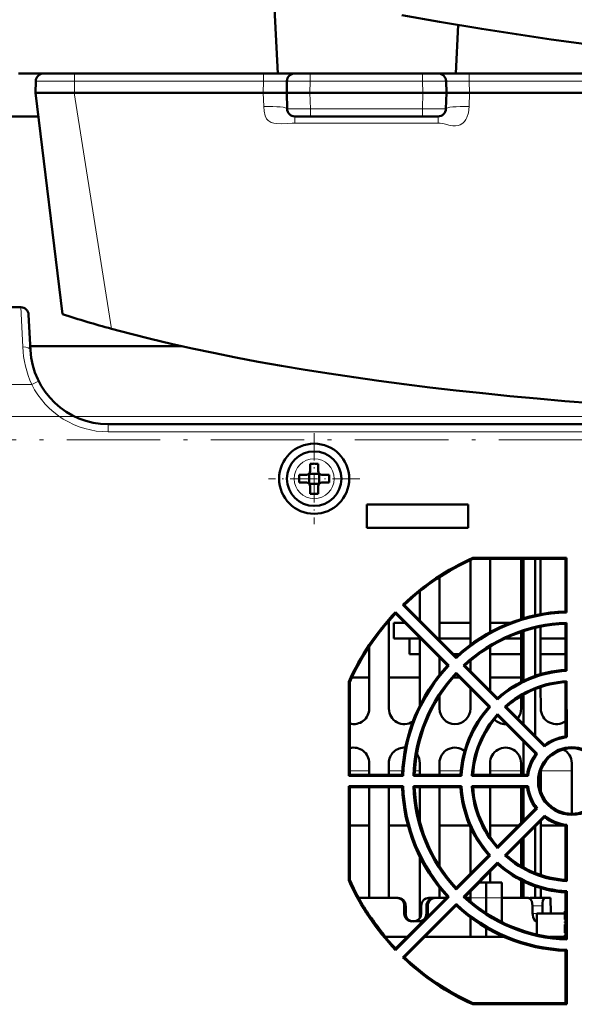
# Model space of a CAD drawing. Extents: x -2065 to 2446, y -2159 to 856.
# Tile 3 of 57: x -222 to -151, y -1871 to -1745. Entities that reach past the tile are written whole.
import ezdxf

# ---------------------------------------------------------------- set-up
doc = ezdxf.new("R2010")
doc.units = 0
doc.linetypes.add('DASHDOT', pattern=[18.5, 12, -3, 0.5, -3])

msp = doc.modelspace()

# ---------------------------------------------------------------- linework, layer by layer
at = {"color": 7, "lineweight": 50}
for p, q in [((-189.92, -1740.19), (-189.31, -1751.71)), ((-166.15, -1745.48), (-166.47, -1751.71)), ((-189.31, -1751.71), (-222.61, -1751.71)), ((-166.47, -1751.71), (-189.31, -1751.71)), ((-40.4, -1751.71), (-166.47, -1751.71)), ((-220.39, -1752.69), (-220.43, -1754.21)), ((-188.18, -1754.21), (-188.14, -1752.69)), ((-167.68, -1754.21), (-167.72, -1752.69)), ((-220.43, -1754.21), (-215.45, -1754.21)), ((-216.95, -1782.6), (-220.43, -1754.21)), ((-215.45, -1754.21), (-215.44, -1754.21)), ((-215.44, -1754.21), (-191.18, -1754.21)), ((-189.31, -1754.21), (-191.18, -1754.21)), ((-191.18, -1754.21), (-191.18, -1754.21)), ((-189.31, -1754.21), (-188.18, -1754.21)), ((-188.18, -1754.21), (-188.13, -1756.24)), ((-185.19, -1754.21), (-188.18, -1754.21)), ((-170.68, -1754.21), (-185.19, -1754.21)), ((-167.68, -1754.21), (-170.68, -1754.21)), ((-167.68, -1754.21), (-167.74, -1756.24)), ((-166.56, -1754.21), (-167.68, -1754.21)), ((-164.69, -1754.21), (-166.56, -1754.21)), ((-164.69, -1754.21), (-42.18, -1754.21)), ((-164.69, -1754.21), (-164.69, -1754.21)), ((-220.07, -1757.21), (-293.43, -1757.21)), ((-185.13, -1757.21), (-187.13, -1757.21)), ((-170.74, -1757.21), (-185.13, -1757.21)), ((-168.74, -1757.21), (-170.74, -1757.21)), ((-243.75, -1781.71), (-222.31, -1781.71)), ((-221.07, -1787.24), (-221.31, -1782.66)), ((-201.59, -1786.71), (-221.1, -1786.71)), ((-3.21, -1796.71), (-211.09, -1796.71)), ((29.94, -1796.71), (-211.08, -1796.71)), ((-185.15, -1801.79), (-185.15, -1802.71)), ((-184.15, -1801.79), (-184.15, -1802.71)), ((-185.29, -1803.08), (-185.3, -1803.07)), ((-184.02, -1803.08), (-185.29, -1803.08)), ((-185.29, -1803.08), (-185.29, -1804.35)), ((-184.02, -1803.08), (-184, -1803.07)), ((-184.02, -1803.08), (-184.02, -1804.35)), ((-186.57, -1803.21), (-185.65, -1803.21)), ((-186.57, -1804.21), (-185.65, -1804.21)), ((-185.29, -1804.35), (-185.3, -1804.36)), ((-185.29, -1804.35), (-184.02, -1804.35)), ((-184.02, -1804.35), (-184, -1804.36)), ((-182.73, -1803.21), (-183.65, -1803.21)), ((-182.73, -1804.21), (-183.65, -1804.21)), ((-185.15, -1805.64), (-185.15, -1804.71)), ((-184.15, -1805.64), (-184.15, -1804.71)), ((-177.87, -1807.01), (-177.87, -1810.01)), ((-164.87, -1807.01), (-177.87, -1807.01)), ((-164.87, -1810.01), (-164.87, -1807.01)), ((-177.87, -1810.01), (-164.87, -1810.01)), ((-164.57, -1814.14), (-164.57, -1825.03)), ((-164.29, -1813.88), (-164.27, -1814)), ((-164.29, -1813.88), (-152.24, -1813.88)), ((-152.36, -1814), (-164.27, -1814)), ((-162.07, -1823.42), (-162.07, -1814)), ((-158.07, -1814), (-158.07, -1821.72)), ((-157.77, -1814), (-157.77, -1821.63)), ((-156.27, -1814), (-156.27, -1821.24)), ((-155.57, -1821.1), (-155.57, -1814)), ((-152.24, -1813.88), (-152.36, -1814)), ((-152.36, -1814), (-152.36, -1820.74)), ((-152.24, -1813.88), (-152.24, -1820.86)), ((-168.57, -1824.4), (-168.57, -1816.34)), ((-171.07, -1818.14), (-171.07, -1821.9)), ((-173.25, -1819.89), (-173.08, -1819.89)), ((-166.41, -1826.73), (-173.25, -1819.89)), ((-166.41, -1826.56), (-173.08, -1819.89)), ((-152.36, -1820.74), (-152.24, -1820.86)), ((-175.06, -1833.21), (-175.07, -1821.97)), ((-174.19, -1820.84), (-167.35, -1827.67)), ((-174.19, -1820.84), (-174.19, -1821.01)), ((-174.19, -1821.01), (-167.53, -1827.68)), ((-172.99, -1822.21), (-174.43, -1822.21)), ((-174.43, -1824.21), (-174.43, -1822.21)), ((-164.57, -1822.21), (-168.57, -1822.21)), ((-159.49, -1822.21), (-162.07, -1822.21)), ((-159.49, -1822.21), (-162.07, -1822.21)), ((-157.77, -1823.28), (-157.77, -1829.64)), ((-156.27, -1822.86), (-156.27, -1829.02)), ((-155.57, -1828.79), (-155.57, -1822.7)), ((-152.36, -1822.32), (-152.24, -1822.19)), ((-152.36, -1822.32), (-152.36, -1828.25)), ((-152.24, -1822.19), (-152.24, -1828.36)), ((-171.07, -1824.21), (-174.43, -1824.21)), ((-172.43, -1826.21), (-172.43, -1824.21)), ((-171.07, -1824.13), (-171.08, -1832.8)), ((-164.57, -1824.21), (-168.57, -1824.21)), ((-158.07, -1824.21), (-160.15, -1824.21)), ((-158.07, -1823.38), (-158.08, -1829.79)), ((-152.36, -1824.21), (-155.57, -1824.21)), ((-177.57, -1825.26), (-177.58, -1833.21)), ((-162.06, -1830.9), (-162.07, -1825.24)), ((-171.07, -1826.21), (-172.43, -1826.21)), ((-168.57, -1828.88), (-168.57, -1826.64)), ((-166.03, -1826.21), (-166.75, -1826.21)), ((-166.41, -1826.56), (-166.41, -1826.73)), ((-164.57, -1827.05), (-164.58, -1828.39)), ((-158.07, -1826.21), (-162.07, -1826.21)), ((-152.36, -1826.21), (-155.57, -1826.21)), ((-167.53, -1827.68), (-167.35, -1827.67)), ((-165.29, -1827.68), (-165.47, -1827.67)), ((-161.11, -1832.04), (-165.47, -1827.67)), ((-161.1, -1831.86), (-165.29, -1827.68)), ((-152.36, -1828.25), (-152.24, -1828.36)), ((-179.8, -1829.21), (-177.58, -1829.21)), ((-175.07, -1829.21), (-171.08, -1829.21)), ((-166.79, -1829.21), (-165.99, -1829.21)), ((-166.41, -1828.61), (-162.05, -1832.98)), ((-166.41, -1828.8), (-166.41, -1828.61)), ((-166.41, -1828.8), (-162.22, -1832.98)), ((-162.07, -1829.21), (-158.08, -1829.21)), ((-180.21, -1829.79), (-180.08, -1829.82)), ((-180.21, -1841.85), (-180.21, -1829.79)), ((-180.08, -1829.82), (-180.08, -1841.72)), ((-164.58, -1830.63), (-164.58, -1833.21)), ((-156.27, -1830.71), (-156.27, -1836.69)), ((-155.56, -1833.21), (-155.57, -1830.45)), ((-152.36, -1829.83), (-152.24, -1829.7)), ((-152.36, -1829.83), (-152.36, -1836.78)), ((-152.24, -1829.7), (-152.23, -1836.89)), ((-168.56, -1833.21), (-168.56, -1831.58)), ((-161.1, -1831.86), (-161.11, -1832.04)), ((-158.08, -1831.6), (-158.08, -1833.21)), ((-157.77, -1831.42), (-157.77, -1835.19)), ((-162.22, -1832.98), (-162.05, -1832.98)), ((-159.98, -1832.99), (-160.16, -1832.98)), ((-155.08, -1838.07), (-160.16, -1832.98)), ((-155.07, -1837.89), (-159.98, -1832.99)), ((-161.1, -1833.92), (-156.02, -1839.01)), ((-161.1, -1834.11), (-161.1, -1833.92)), ((-161.1, -1834.11), (-156.19, -1839.02)), ((-158.46, -1834.39), (-158.51, -1834.45)), ((-160, -1835.21), (-160.07, -1835.21)), ((-152.36, -1836.78), (-152.23, -1836.89)), ((-157.77, -1837.44), (-157.77, -1841.72)), ((-155.07, -1837.89), (-155.08, -1838.07)), ((-171.47, -1839.03), (-171.46, -1839.04)), ((-156.27, -1838.94), (-156.27, -1839.12)), ((-156.19, -1839.02), (-156.02, -1839.01)), ((-177.58, -1840.21), (-177.58, -1841.72)), ((-175.06, -1841.72), (-175.06, -1840.21)), ((-171.08, -1840.21), (-171.08, -1841.72)), ((-168.56, -1841.72), (-168.56, -1840.21)), ((-162.06, -1841.72), (-162.06, -1840.21)), ((-158.08, -1840.21), (-158.08, -1841.72)), ((-151.58, -1840.21), (-151.58, -1846.72)), ((-180.08, -1841.72), (-180.21, -1841.85)), ((-173.22, -1841.85), (-180.21, -1841.85)), ((-173.35, -1841.72), (-180.08, -1841.72)), ((-173.35, -1841.72), (-173.22, -1841.85)), ((-171.76, -1841.72), (-171.9, -1841.85)), ((-165.72, -1841.85), (-171.9, -1841.85)), ((-165.84, -1841.72), (-171.76, -1841.72)), ((-165.84, -1841.72), (-165.72, -1841.85)), ((-164.25, -1841.72), (-164.39, -1841.85)), ((-157.19, -1841.85), (-164.39, -1841.85)), ((-157.31, -1841.72), (-164.25, -1841.72)), ((-157.31, -1841.72), (-157.19, -1841.85)), ((-155.56, -1843.84), (-155.56, -1841.19)), ((-180.21, -1843.18), (-173.22, -1843.18)), ((-180.07, -1843.31), (-180.21, -1843.18)), ((-180.21, -1855.24), (-180.21, -1843.18)), ((-180.07, -1843.31), (-173.35, -1843.31)), ((-180.07, -1843.31), (-180.07, -1855.21)), ((-177.58, -1843.31), (-177.59, -1857.51)), ((-175.05, -1857.51), (-175.06, -1843.31)), ((-173.35, -1843.31), (-173.22, -1843.18)), ((-171.9, -1843.18), (-165.72, -1843.18)), ((-171.76, -1843.31), (-171.9, -1843.18)), ((-171.76, -1843.31), (-165.84, -1843.31)), ((-171.08, -1843.31), (-171.08, -1847.75)), ((-168.55, -1853.45), (-168.56, -1843.31)), ((-165.84, -1843.31), (-165.72, -1843.18)), ((-164.39, -1843.18), (-157.19, -1843.18)), ((-164.25, -1843.31), (-164.39, -1843.18)), ((-164.25, -1843.31), (-157.31, -1843.31)), ((-162.06, -1849.68), (-162.06, -1843.31)), ((-158.08, -1843.31), (-158.08, -1847.9)), ((-157.77, -1843.31), (-157.77, -1847.59)), ((-157.31, -1843.31), (-157.19, -1843.18)), ((-156.19, -1846.01), (-161.1, -1850.91)), ((-156.01, -1846.02), (-161.1, -1851.12)), ((-156.27, -1845.91), (-156.27, -1846.09)), ((-156.19, -1846.01), (-156.01, -1846.02)), ((-160.17, -1852.05), (-155.08, -1846.96)), ((-159.97, -1852.04), (-155.07, -1847.14)), ((-155.07, -1847.14), (-155.08, -1846.96)), ((-180.07, -1848.21), (-177.58, -1848.21)), ((-175.06, -1848.21), (-172.61, -1848.21)), ((-168.56, -1848.21), (-164.68, -1848.21)), ((-164.58, -1848.44), (-164.59, -1854.4)), ((-162.06, -1848.21), (-158.4, -1848.21)), ((-156.27, -1848.34), (-156.27, -1854.31)), ((-155.55, -1854.57), (-155.56, -1847.63)), ((-155.56, -1848.21), (-152.63, -1848.21)), ((-152.37, -1848.26), (-152.23, -1848.14)), ((-152.37, -1848.26), (-152.37, -1855.19)), ((-152.23, -1848.14), (-152.23, -1855.34)), ((-157.77, -1849.84), (-157.77, -1853.6)), ((-161.1, -1850.91), (-161.1, -1851.12)), ((-158.09, -1850.16), (-158.09, -1853.42)), ((-171.09, -1852.23), (-171.09, -1860.1)), ((-162.23, -1852.04), (-166.41, -1856.22)), ((-162.04, -1852.05), (-166.41, -1856.43)), ((-162.23, -1852.04), (-162.04, -1852.05)), ((-159.97, -1852.04), (-160.17, -1852.05)), ((-165.48, -1857.36), (-161.11, -1852.98)), ((-165.28, -1857.35), (-161.1, -1853.17)), ((-161.1, -1853.17), (-161.11, -1852.98)), ((-162.05, -1855.51), (-162.05, -1854.13)), ((-180.21, -1855.24), (-180.07, -1855.21)), ((-168.55, -1857.51), (-168.55, -1856.18)), ((-163.44, -1855.51), (-162.57, -1855.51)), ((-162.57, -1857.48), (-162.57, -1855.51)), ((-160.57, -1855.51), (-162.57, -1855.51)), ((-160.57, -1857.48), (-160.57, -1855.51)), ((-158.09, -1855.24), (-158.09, -1857.51)), ((-157.77, -1855.4), (-157.77, -1857.51)), ((-156.27, -1856.02), (-156.27, -1857.51)), ((-152.37, -1855.19), (-152.23, -1855.34)), ((-167.54, -1857.35), (-174.19, -1864)), ((-167.34, -1857.36), (-174.19, -1864.21)), ((-167.54, -1857.35), (-167.34, -1857.36)), ((-166.41, -1856.22), (-166.41, -1856.43)), ((-165.28, -1857.35), (-165.48, -1857.36)), ((-164.59, -1856.66), (-164.59, -1857.51)), ((-164.57, -1856.65), (-164.57, -1857.48)), ((-155.55, -1857.51), (-155.55, -1856.25)), ((-152.37, -1856.79), (-152.23, -1856.66)), ((-152.37, -1856.79), (-152.37, -1862.7)), ((-152.23, -1856.66), (-152.23, -1862.85)), ((-174.07, -1857.51), (-178.93, -1857.51)), ((-173.89, -1857.51), (-174.07, -1857.51)), ((-173.27, -1865.14), (-166.41, -1858.29)), ((-173.08, -1859.51), (-173.08, -1858.51)), ((-173.06, -1865.13), (-166.41, -1858.49)), ((-172.9, -1858.51), (-172.9, -1859.51)), ((-172.9, -1858.51), (-172.9, -1859.51)), ((-170.9, -1858.51), (-170.9, -1859.51)), ((-170.24, -1858.51), (-170.24, -1859.51)), ((-170.07, -1858.51), (-170.06, -1859.51)), ((-169.91, -1857.51), (-169.25, -1857.51)), ((-169.25, -1857.51), (-169.07, -1857.51)), ((-167.7, -1857.51), (-169.07, -1857.51)), ((-166.41, -1858.49), (-166.41, -1858.29)), ((-164.57, -1857.51), (-165.1, -1857.51)), ((-164.57, -1857.97), (-164.57, -1857.48)), ((-162.57, -1857.48), (-162.57, -1859.46)), ((-160.57, -1857.48), (-160.57, -1860.6)), ((-158.99, -1857.51), (-160.54, -1857.51)), ((-157.15, -1857.51), (-158.99, -1857.51)), ((-155.04, -1857.51), (-156.92, -1857.51)), ((-156.61, -1858.51), (-156.6, -1859.51)), ((-155.34, -1858.51), (-155.32, -1859.51)), ((-154.31, -1857.51), (-155.04, -1857.51)), ((-154.28, -1859.51), (-154.31, -1857.51)), ((-154.28, -1859.51), (-154.31, -1857.51)), ((-156.07, -1859.51), (-152.57, -1859.51)), ((-156.07, -1859.51), (-156.07, -1862.21)), ((-152.37, -1859.51), (-152.57, -1859.51)), ((-177.27, -1860.2), (-177.27, -1860.1)), ((-171.57, -1860.51), (-172.08, -1860.51)), ((-171.06, -1860.51), (-171.57, -1860.51)), ((-164.57, -1862.51), (-164.57, -1860.02)), ((-156.07, -1860.51), (-156.11, -1860.51)), ((-175.67, -1862.33), (-175.67, -1862.24)), ((-162.57, -1861.34), (-162.57, -1862.51)), ((-160.57, -1862.37), (-160.57, -1862.51)), ((-175.51, -1862.51), (-172.7, -1862.51)), ((-170.44, -1862.51), (-160.25, -1862.51)), ((-154.39, -1862.51), (-152.37, -1862.51)), ((-152.37, -1862.7), (-152.23, -1862.85)), ((-174.19, -1864.21), (-174.19, -1864)), ((-152.37, -1864.3), (-152.23, -1864.16)), ((-152.37, -1864.3), (-152.37, -1871.01)), ((-152.23, -1864.16), (-152.22, -1871.16)), ((-173.27, -1865.14), (-173.06, -1865.13)), ((-164.3, -1871.16), (-164.27, -1871.01)), ((-152.22, -1871.16), (-164.3, -1871.16)), ((-164.27, -1871.01), (-152.37, -1871.01)), ((-152.22, -1871.16), (-152.37, -1871.01))]:
    msp.add_line(p, q, dxfattribs=at)
at = {"color": 7, "lineweight": 18}
for p, q in [((-215.4, -1751.71), (-215.4, -1752.69)), ((-191.14, -1751.71), (-191.14, -1752.69)), ((-185.15, -1751.71), (-185.15, -1752.69)), ((-170.72, -1752.69), (-170.72, -1751.71)), ((-164.73, -1751.71), (-164.73, -1752.69)), ((-215.4, -1752.69), (-215.44, -1754.21)), ((-215.4, -1752.69), (-191.14, -1752.69)), ((-191.14, -1752.69), (-191.18, -1754.21)), ((-185.19, -1754.21), (-185.15, -1752.69)), ((-170.72, -1752.69), (-185.15, -1752.69)), ((-170.72, -1752.69), (-170.68, -1754.21)), ((-164.73, -1752.69), (-42.14, -1752.69)), ((-164.73, -1752.69), (-164.69, -1754.21)), ((-210.67, -1784.47), (-215.45, -1754.21)), ((-191.18, -1754.21), (-191.13, -1755.95)), ((-185.19, -1754.21), (-185.13, -1756.24)), ((-170.74, -1756.24), (-170.68, -1754.21)), ((-164.74, -1755.95), (-164.69, -1754.21)), ((-170.74, -1756.24), (-185.13, -1756.24)), ((-185.13, -1757.21), (-185.13, -1756.24)), ((-170.74, -1756.24), (-170.74, -1757.21)), ((-187.13, -1757.21), (-187.13, -1758.09)), ((-168.74, -1757.21), (-168.74, -1758.09)), ((-187.13, -1758.09), (-185.53, -1758.09)), ((-185.53, -1758.09), (-170.34, -1758.09)), ((-170.34, -1758.09), (-170.24, -1758.09)), ((-170.24, -1758.09), (-168.74, -1758.09)), ((-222.07, -1786.8), (-222.31, -1781.71)), ((-221.07, -1787.23), (-221.07, -1787.24)), ((-243.82, -1791.63), (-220.92, -1791.63)), ((-104.27, -1795.71), (-215.44, -1795.71)), ((-211.08, -1796.71), (-211.08, -1797.71)), ((29.94, -1797.71), (-211.08, -1797.71)), ((-180.08, -1841.21), (-177.58, -1841.21)), ((-175.06, -1841.21), (-173.33, -1841.21)), ((-171.73, -1841.21), (-171.08, -1841.21)), ((-168.56, -1841.21), (-165.81, -1841.21)), ((-162.06, -1841.21), (-158.08, -1841.21)), ((-155.56, -1841.21), (-151.58, -1841.21)), ((-172.9, -1858.51), (-173.08, -1858.51)), ((-170.24, -1858.51), (-170.07, -1858.51)), ((-164.57, -1857.48), (-162.57, -1857.48)), ((-160.57, -1857.48), (-162.57, -1857.48)), ((-155.34, -1858.51), (-156.61, -1858.51)), ((-173.08, -1859.51), (-172.9, -1859.51)), ((-170.24, -1859.51), (-170.06, -1859.51)), ((-156.6, -1859.51), (-155.32, -1859.51))]:
    msp.add_line(p, q, dxfattribs=at)
at = {"color": 7, "linetype": 'DASHDOT', "lineweight": 18}
for p, q in [((-316.56, -1795.71), (-63.01, -1795.71)), ((17.58, -1798.71), (-231.88, -1798.71))]:
    msp.add_line(p, q, dxfattribs=at)
at = {"color": 7, "linetype": 'DASHDOT', "lineweight": 18, "ltscale": 0.292499}
msp.add_line((-184.65, -1797.86), (-184.65, -1809.56), dxfattribs=at)
at = {"color": 7, "linetype": 'DASHDOT', "lineweight": 18, "ltscale": 0.2925}
msp.add_line((-178.8, -1803.71), (-190.5, -1803.71), dxfattribs=at)
at = {"color": 7, "linetype": 'DASHDOT', "lineweight": 18, "ltscale": 0.090002}
msp.add_line((-152.57, -1859.21), (-152.57, -1862.81), dxfattribs=at)
at = {"color": 7, "lineweight": 50}
for points in [[(-173.39, -1744.21), (-168.56, -1745.07), (-163.14, -1745.98), (-158.68, -1746.68), (-154.22, -1747.34), (-150.02, -1747.9), (-145.79, -1748.41), (-138.82, -1749.12), (-131.83, -1749.7), (-124.83, -1750.14), (-117.84, -1750.46), (-110.67, -1750.65), (-103.43, -1750.71)], [(-156.61, -1858.51), (-156.64, -1858.21), (-156.71, -1857.94), (-156.77, -1857.81), (-156.9, -1857.62), (-157.07, -1857.53), (-157.15, -1857.51)], [(-155.04, -1857.51), (-155.1, -1857.53), (-155.13, -1857.57), (-155.2, -1857.67), (-155.27, -1857.89), (-155.32, -1858.15), (-155.34, -1858.51)], [(-156.11, -1860.51), (-156.2, -1860.49), (-156.3, -1860.43), (-156.38, -1860.33), (-156.52, -1860.04), (-156.59, -1859.68), (-156.6, -1859.51)]]:
    msp.add_lwpolyline(points, dxfattribs=at)
at = {"color": 7, "lineweight": 18}
for points in [[(-220.39, -1752.69), (-220.39, -1752.69), (-220.39, -1752.69), (-219.66, -1752.68), (-215.4, -1752.69)], [(-188.14, -1752.69), (-188.15, -1752.69), (-188.15, -1752.69), (-188.19, -1752.68), (-188.52, -1752.68), (-191.14, -1752.69)], [(-188.14, -1752.69), (-188.14, -1752.69), (-188.1, -1752.68), (-187.77, -1752.68), (-185.15, -1752.69)], [(-170.72, -1752.69), (-168.04, -1752.68), (-167.76, -1752.68), (-167.73, -1752.69), (-167.73, -1752.69), (-167.72, -1752.69)], [(-164.73, -1752.69), (-167.41, -1752.68), (-167.69, -1752.68), (-167.72, -1752.69), (-167.72, -1752.69), (-167.72, -1752.69)], [(-191.13, -1755.95), (-191.07, -1756.56), (-190.92, -1757.15), (-190.76, -1757.52), (-190.57, -1757.76), (-190.32, -1757.93), (-190.17, -1758), (-189.84, -1758.08), (-189.5, -1758.12), (-188.81, -1758.15), (-188.05, -1758.11), (-187.46, -1758.08), (-187.13, -1758.09)], [(-185.13, -1756.24), (-187.84, -1756.25), (-188.08, -1756.25), (-188.13, -1756.24), (-188.13, -1756.24), (-188.13, -1756.24)], [(-167.74, -1756.24), (-167.74, -1756.24), (-167.76, -1756.24), (-167.92, -1756.25), (-169.01, -1756.25), (-170.74, -1756.24)], [(-168.74, -1758.09), (-168.47, -1758.09), (-167.95, -1758.18), (-167.19, -1758.37), (-166.85, -1758.42), (-166.49, -1758.42), (-166.15, -1758.37), (-165.92, -1758.3), (-165.7, -1758.19), (-165.51, -1758.05), (-165.34, -1757.88), (-165.16, -1757.62), (-165.03, -1757.34), (-164.84, -1756.74), (-164.74, -1755.95)], [(-220.92, -1791.63), (-220.03, -1791.19), (-220.02, -1791.19)]]:
    msp.add_lwpolyline(points, dxfattribs=at)
at = {"color": 7, "lineweight": 50}
for radius in [4.5, 3.5]:
    msp.add_circle((-184.65, -1803.71), radius, dxfattribs=at)
at = {"color": 7, "lineweight": 18}
msp.add_circle((-184.65, -1803.71), 2.57, dxfattribs=at)
at = {"color": 7, "lineweight": 50}
for centre, radius, start, end in [((-219.4, -1752.71), 1, 90, 178.5), ((-187.15, -1752.71), 1, 90, 178.5), ((-168.72, -1752.71), 1, 1.5, 90), ((-187.13, -1756.21), 1, 181.5, 270), ((-168.74, -1756.21), 1, 270, 358.5), ((-222.31, -1782.71), 1, 3, 90), ((-172.32, -1643.73), 145.87, 252.1849, 254.7559), ((-211.08, -1786.71), 10, 183.0006, 270), ((-184.65, -1818.79), 17.01, 89.9932, 91.6779), ((-184.65, -1818.92), 17.14, 88.3285, 90.0004), ((-185.65, -1802.71), 0.5, 270, 0), ((-183.65, -1802.71), 0.5, 180, 270), ((-169.58, -1803.71), 17.01, 178.322, 180.0069), ((-169.58, -1803.72), 17.01, 179.9931, 181.678), ((-185.65, -1804.71), 0.5, 0, 90), ((-183.65, -1804.71), 0.5, 90, 180), ((-199.86, -1803.71), 17.13, 358.3286, 1.6729), ((-184.65, -1788.64), 17.01, 268.3221, 270.0068), ((-184.65, -1788.51), 17.14, 269.9996, 271.6715), ((-151.57, -1842.52), 31.34, 113.9543, 133.7652), ((-151.57, -1842.51), 31.2, 114.0139, 133.5638), ((-151.57, -1842.52), 21.8, 92.0748, 132.9082), ((-151.57, -1842.52), 31.34, 136.2096, 156.0246), ((-151.57, -1842.51), 31.2, 136.4615, 156.0073), ((-151.57, -1842.51), 21.66, 91.7679, 133.2492), ((-151.57, -1842.52), 20.34, 91.8818, 133.1106), ((-151.57, -1842.51), 20.2, 92.2396, 132.768), ((-151.57, -1842.52), 21.8, 137.068, 177.8909), ((-151.57, -1842.51), 21.66, 136.7747, 178.2665), ((-151.57, -1842.51), 14.16, 92.6955, 132.3214), ((-151.57, -1842.52), 14.3, 93.1734, 131.8099), ((-151.57, -1842.52), 20.34, 136.8639, 178.1176), ((-151.57, -1842.51), 20.2, 137.2576, 177.761), ((-151.57, -1842.52), 12.84, 92.9717, 132.0204), ((-151.57, -1842.51), 12.7, 93.5735, 131.4347), ((-179.57, -1833.21), 1.99, 255.2776, 359.9739), ((-173.07, -1833.21), 1.99, 180.0262, 302.9852), ((-166.57, -1833.21), 1.99, 180.0262, 359.974), ((-151.57, -1842.52), 14.3, 138.1668, 176.7927), ((-151.57, -1842.51), 14.16, 137.7021, 177.3387), ((-160.07, -1833.21), 1.99, 323.8155, 359.9738), ((-153.57, -1833.21), 1.99, 180.0262, 307.2446), ((-151.57, -1842.52), 12.84, 137.9536, 177.0274), ((-151.57, -1842.51), 12.7, 138.5917, 176.4278), ((-160.07, -1833.21), 1.99, 223.8718, 270), ((-151.57, -1842.51), 5.66, 96.7289, 128.2872), ((-151.57, -1842.52), 5.8, 97.8739, 127.1102), ((-179.57, -1840.21), 1.99, 359.9739, 104.6915), ((-173.07, -1840.21), 1.99, 86.2164, 180.0261), ((-166.57, -1840.21), 1.99, 51.5903, 180.026), ((-160.07, -1840.21), 1.99, 359.9739, 180.026), ((-151.57, -1842.52), 4.34, 0.0175, 179.9826), ((-151.57, -1842.51), 4.2, 359.9993, 180.001), ((-153.57, -1840.21), 1.99, 359.9739, 62.4232), ((-173.07, -1840.21), 1.99, 359.9739, 36.132), ((-151.57, -1842.52), 5.8, 142.8683, 172.0934), ((-151.57, -1842.51), 5.66, 141.7347, 173.3041), ((-151.57, -1842.52), 21.8, 182.0754, 222.8835), ((-151.57, -1842.51), 21.66, 181.7673, 223.2739), ((-151.57, -1842.52), 20.34, 181.8463, 223.1352), ((-151.57, -1842.51), 20.2, 182.2753, 222.7433), ((-151.57, -1842.52), 14.3, 183.1743, 221.7852), ((-151.57, -1842.51), 14.16, 182.6947, 222.3461), ((-151.57, -1842.52), 12.84, 182.9359, 222.0451), ((-151.57, -1842.51), 12.7, 183.6095, 221.41), ((-151.57, -1842.52), 5.8, 187.8762, 217.0855), ((-151.57, -1842.51), 5.66, 186.7269, 218.3119), ((-151.57, -1842.52), 4.34, 179.9987, 0.0012), ((-151.57, -1842.51), 4.2, 180.0174, 359.9834), ((-151.57, -1842.51), 5.66, 231.71, 263.306), ((-151.57, -1842.52), 5.8, 232.893, 262.0911), ((-151.57, -1842.52), 12.84, 227.9289, 267.0632), ((-151.57, -1842.51), 12.7, 228.6164, 266.3917), ((-151.57, -1842.51), 14.16, 227.6774, 267.3395), ((-151.57, -1842.52), 14.3, 228.1915, 266.7917), ((-151.57, -1842.52), 31.34, 203.9405, 223.7899), ((-151.57, -1842.51), 31.2, 204.0276, 214.5527), ((-151.57, -1842.52), 20.34, 226.8392, 268.1531), ((-151.57, -1842.51), 20.2, 227.2823, 267.7254), ((-174.07, -1858.51), 0.996, 359.7412, 89.7531), ((-173.9, -1858.51), 0.996, 359.7439, 89.729), ((-173.9, -1858.51), 0.996, 359.7439, 89.729), ((-169.91, -1858.51), 0.999, 90.1067, 180.0932), ((-169.91, -1858.51), 0.996, 90.0391, 134.566), ((-169.24, -1858.51), 0.996, 90.265, 180.2624), ((-169.07, -1858.51), 0.996, 90.2462, 180.2594), ((-151.57, -1842.51), 21.66, 226.75, 268.267), ((-151.57, -1842.52), 21.8, 227.0927, 267.8903), ((-157.15, -1857.83), 0.319, 61.5824, 89.5965), ((-157.15, -1857.83), 0.319, 61.5824, 89.5965), ((-156.92, -1857.63), 0.116, 94.3344, 138.5139), ((-156.92, -1857.63), 0.116, 94.2234, 138.5992), ((-156.92, -1857.63), 0.116, 94.2234, 138.5992), ((-172.08, -1859.52), 0.996, 179.7933, 270.0316), ((-171.91, -1859.52), 0.997, 179.8029, 270.0434), ((-171.91, -1859.52), 0.997, 179.8029, 270.0434), ((-171.9, -1859.52), 0.999, 289.4151, 0.0588), ((-171.23, -1859.52), 0.996, 269.9503, 0.2032), ((-171.06, -1859.52), 1, 331.2245, 0.1028), ((-151.57, -1842.51), 31.14, 214.3938, 219.3035), ((-171.9, -1859.51), 1, 269.993, 289.3911), ((-171.06, -1859.52), 0.998, 269.9758, 298.7246), ((-151.57, -1842.5), 31.21, 219.4366, 223.539), ((-151.57, -1842.52), 31.34, 226.1849, 246.0383), ((-151.57, -1842.5), 31.2, 226.4862, 245.9935)]:
    msp.add_arc(centre, radius, start, end, dxfattribs=at)
at = {"color": 7, "lineweight": 18}
for centre, radius, start, end in [((-208.76, -1786.19), 13.32, 182.6093, 204.0866), ((-211.08, -1786.7), 11, 206.5817, 269.9955)]:
    msp.add_arc(centre, radius, start, end, dxfattribs=at)
for centre, major_axis, ratio, start_param, end_param in [((-191.13, -1756.32), (3, 0.08), 0.121828, 0, 1.567606), ((-164.74, -1756.32), (-3, 0.08), 0.121828, 4.715579, 6.283185), ((-222.07, -1787.29), (0.999, 0.052), 0.491016, 0.000226, 1.545193)]:
    msp.add_ellipse(centre, major_axis=major_axis, ratio=ratio, start_param=start_param, end_param=end_param, dxfattribs=at)
at = {"color": 7, "lineweight": 50}
msp.add_ellipse((-103.43, -1766.08), major_axis=(136.75, 0), ratio=0.216699, start_param=3.810933, end_param=5.613845, dxfattribs=at)

doc.saveas('drawing.dxf')
